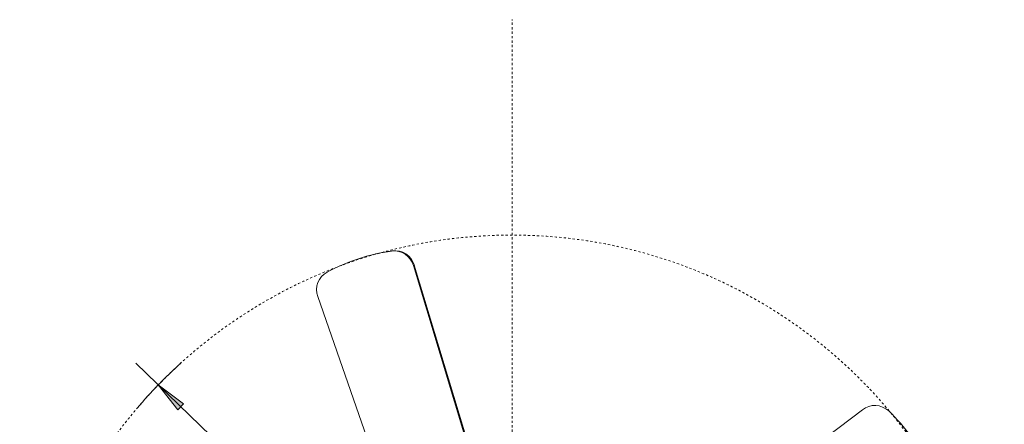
# Model space of a CAD drawing. Header units: millimetres. Extents: x 5734 to 11786, y -2931 to 7544.
# Tile 41 of 41: x 9611 to 10931, y 7001 to 7544. Entities that reach past the tile are written whole.
import ezdxf

# ---------------------------------------------------------------- set-up
doc = ezdxf.new("R2010")
doc.units = ezdxf.units.MM
doc.linetypes.add('Dash', pattern=[6, 3, -3])
doc.layers.add('A-ANNO-DIMS', color=7, linetype='Dash', lineweight=9, true_color=0xd2d2d2)
doc.layers.add('A-ANNO-DIMS-14', color=7, linetype='Continuous', lineweight=9)
doc.layers.add('E-LITE-EQPM', color=7, linetype='Continuous', lineweight=20)
doc.styles.add('Arial', font='arial.ttf', dxfattribs={"height": 28})
doc.dimstyles.new('Radial_-_3mm_Arial', dxfattribs={"dimscale": 304.8, "dimtxt": 28.567263, "dimasz": 0.137795, "dimexe": 0.137795, "dimexo": 0, "dimgap": 0.080381, "dimtad": 1, "dimjust": 3, "dimdec": 0, "dimzin": 0, "dimdsep": 46, "dimtxsty": 'Arial', "dimsah": 1, "dimcen": 0.09, "dimdle": 0.137795, "dimadec": 0, "dimazin": 0, "dimtfac": 1, "dimtdec": 4, "dimtix": 1, "dimtmove": 0, "dimatfit": 2, "dimfxl": 1, "dimtvp": 1, "dimtfill": 1, "dimtolj": 1, "dimtzin": 0, "dimarcsym": 2})

# ---------------------------------------------------------------- blocks, each defined once
blk = doc.blocks.new('33710-13 - 33710-13 ALOHA Brown ceiling fan with light-522279-Planta_PDF')
at = {"layer": 'E-LITE-EQPM'}
for p, q in [((-578.3, 260.8), (-157.8, 113.9)), ((-629.6, 205.3), (-629.2, 206.3)), ((-193.5, 3.9), (-620.1, 132.3)), ((-620.4, 131.3), (-193.9, 3)), ((-426.7, -469.4), (-157.1, -114.9))]:
    blk.add_line(p, q, dxfattribs=at)
for centre, major_axis, start_param, end_param in [((-587.2, 235.4), (-26, 8.4), 4.690091, 6.106686), ((-379.5, 125.1), (-249.7, 81.1), 6.106686, 6.459684), ((-379.8, 124.1), (-249.7, 81.1), 0.08825, 0.176499), ((-612.7, 157), (-26, 8.4), 0.176499, 1.593095), ((-612.4, 158), (-26, 8.4), 0.176499, 1.593095), ((-405.3, -485.7), (16.1, 22.1), 1.548498, 2.965093), ((-236.3, -322.3), (154.3, 212.4), 2.965093, 3.318092)]:
    blk.add_ellipse(centre, major_axis=major_axis, ratio=0.984808, start_param=start_param, end_param=end_param, dxfattribs=at)
blk = doc.blocks.new('DIMBLOCK10-Planta_PDF')
at = {"layer": 'A-ANNO-DIMS-14', "transparency": 16777216}
blk.add_hatch(color=256, dxfattribs=at).paths.add_polyline_path([(9796.8, 7054), (9823.1, 7020.8), (9830.8, 7028.8)])
for p, q in [((10271, 6595), (9766.6, 7083.2)), ((9796.8, 7054), (9823.1, 7020.8)), ((9830.8, 7028.8), (9796.8, 7054)), ((9823.1, 7020.8), (9830.8, 7028.8)), ((10270.5, 6624.6), (10271.5, 6565.3)), ((10241.3, 6594.5), (10300.7, 6595.4))]:
    blk.add_line(p, q, dxfattribs=at)
blk.add_arc((10271, 6595), 660, 132.2855, 139.5777, dxfattribs=at)
at = {"layer": 'A-ANNO-DIMS-14', "color": 0, "transparency": 16777216, "insert": (10002.8, 6939.3), "char_height": 28, "width": 245.239, "attachment_point": 1, "rotation": 315.9316, "line_spacing_factor": 0.941778, "style": 'Arial', "bg_fill": 3, "box_fill_scale": 1.25, "bg_fill_color": 256, "bg_fill_true_color": 13158600, "bg_fill_transparency": 0}
blk.add_mtext('R 660 26.0"', dxfattribs=at)

msp = doc.modelspace()

# ---------------------------------------------------------------- linework, layer by layer
at = {"layer": 'A-ANNO-DIMS'}
msp.add_line((10271, 6595), (10271, 7544), dxfattribs=at)
msp.add_circle((10271, 6595), 660, dxfattribs=at)

# ---------------------------------------------------------------- block references
at = {"layer": 'E-LITE-EQPM', "extrusion": (0, 0, -1), "rotation": 270.0000000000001}
msp.add_blockref('33710-13 - 33710-13 ALOHA Brown ceiling fan with light-522279-Planta_PDF', (-10271.3, 6594.1), dxfattribs=at)

# ---------------------------------------------------------------- next in the draw order: dimensions: what is measured, and where the dimension line sits
at = {"layer": 'A-ANNO-DIMS', "color": 7, "linetype": 'Continuous'}
dim = msp.add_radius_dim(center=(10271, 6595), mpoint=(9796.8, 7054), dimstyle='Radial_-_3mm_Arial', override={"dimpost": 'R<>'}, dxfattribs=at)
dim.commit()
dim.dimension.update_dxf_attribs({"geometry": 'DIMBLOCK10-Planta_PDF', "text_midpoint": (10078.5, 6840.4)})

doc.saveas('drawing.dxf')
